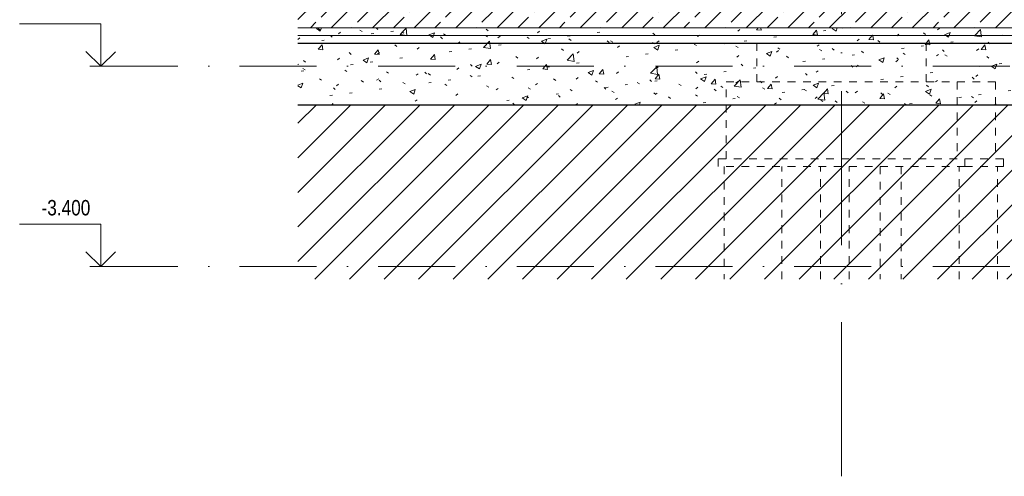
# Model space of a CAD drawing. Header units: millimetres. Extents: x 17762 to 172224, y -23587 to 40136.
# Tile 1 of 49: x 17822 to 30602, y -6123 to -195. Entities that reach past the tile are written whole.
import ezdxf

# ---------------------------------------------------------------- set-up
doc = ezdxf.new("R2010")
doc.units = ezdxf.units.MM
for name, pattern in [('A_CARA_02_Čárkovaná', [200, 100, -100]), ('Čerchovaná 10mm', [1800, 1000, -400, 0, -400]), ('Čerchovaná 20mm', [3000, 2000, -500, 0, -500])]:
    doc.linetypes.add(name, pattern=pattern)
for name, color, linetype, lineweight in [('CA_KOTYVYS', 3, 'Continuous', 9), ('CA_OSY', 5, 'Continuous', 9), ('CA_PODLAHA', 1, 'Continuous', 25), ('CA_PODLAHA25', 7, 'Continuous', 13), ('CA_REZY', 1, 'Continuous', 25), ('CA_SRAFY', 9, 'Continuous', 25), ('CA_ZAKLADY25', 7, 'Continuous', 13), ('CA_ZARIZPRED', 8, 'Continuous', 13), ('Vzor v řezu', 55, 'Continuous', 9)]:
    doc.layers.add(name, color=color, linetype=linetype, lineweight=lineweight)
doc.styles.add('Arial_1', font='arial.ttf', dxfattribs={"width": 0.8, "height": 200})
pattern_1 = [(50, (30490, 6170), (728.737, -63.756), [76.2, -838.2]), (355, (30490, 6170), (-140.97, 764.228), [60.96, -670.56]), (100.451, (30550.74, 6164.66), (587.77, 700.467), [64.76, -712.36]), (46.184, (30490, 6373.2), (1084.316, -168.17), [114.3, -1257.3]), (96.636, (30580.4, 6359.2), (949.61, 989.71), [97.14, -1068.54]), (351.184, (30490, 6373.2), (949.62, 989.7), [91.44, -1005.84]), (21, (30591.6, 6322.4), (606.458, -409.06), [76.2, -838.2]), (326, (30591.6, 6322.4), (247.21, 736.753), [60.96, -670.56]), (71.451, (30642.15, 6288.3), (853.67, 327.685), [64.76, -712.36]), (37.5, (30490.02, 6169.97), (12.3547, 338.22), [33.528, -628.904, 33.528, -647.192, -673.1]), (37.5, (30490.02, 6169.97), (12.3547, 338.22), [-1343.152, 33.528, -639.572]), (7.5, (30490, 6169.97), (267.279, 400.722), [33.528, -354.584, 33.528, -613.664, -256.54]), (7.5, (30490, 6169.97), (267.279, 400.722), [-1035.304, 33.528, -223.012]), (327.5, (30263.45, 6169.97), (542.3633, -22.9153), [33.528, -220.472, 33.528, -1810.512]), (327.5, (30263.45, 6169.97), (542.3633, -22.9153), [-287.528, -758.952, 33.528, -1018.032]), (317.5, (30161.85, 6169.97), (592.517, 101.707), [33.528, -296.672, 33.528, -492.76, -746.76]), (317.5, (30161.85, 6169.97), (592.517, 101.707), [-856.488, 33.528, -713.232])]

# ---------------------------------------------------------------- blocks, each defined once
blk = doc.blocks.new('ocelová kce final - 11542_003_OK-HALA_TaO-2_ET_AciS_2025-05-29_upr_dwg-2597525-ŘEZ 1 _ vestavek V2')
at = {"layer": 'CA_REZY'}
blk.add_line((21434, -500), (36378, -500), dxfattribs=at)
blk = doc.blocks.new('ocelová kce final - ocelová kce final-2597615-ŘEZ 1 _ vestavek V2')
blk.add_blockref('ocelová kce final - 11542_003_OK-HALA_TaO-2_ET_AciS_2025-05-29_upr_dwg-2597525-ŘEZ 1 _ vestavek V2', (0, 0))
blk = doc.blocks.new('Podlaží - Bez názvu-542800-ŘEZ 1 _ vestavek V2')
at = {"layer": 'CA_KOTYVYS'}
for p, q in [((18875, 6710), (17822, 6710)), ((18875, 6160), (18875, 6710)), ((18875, 6160), (18683, 6353)), ((18875, 6160), (19065, 6350)), ((18875, 6160), (18734, 6160))]:
    blk.add_line(p, q, dxfattribs=at)

msp = doc.modelspace()

# ---------------------------------------------------------------- hatches: boundary and pattern name
at = {"layer": 'CA_SRAFY', "lineweight": 9}
h = msp.add_hatch(dxfattribs=at)
h.set_pattern_fill('FP_2', color=256, style=0, pattern_type=2)
h.set_pattern_definition([(45, (30490, 6169.97), (-269.408, 269.408), []), (45, (30759.42, 6169.97), (-269.408, 269.408), [190.5, -95.25])])
h.paths.add_polyline_path([(36377.6, -300), (36377.6, 0), (21434.3, 0), (21434.3, -300), (34509.7, -300)])
h = msp.add_hatch(dxfattribs=at)
h.set_pattern_fill('FP_1', color=256, style=0, pattern_type=2)
h.set_pattern_definition(pattern_1)
h.paths.add_polyline_path([(34509.7, -400), (36377.6, -400), (36377.6, -300), (21434.3, -300), (21434.3, -400), (33575.8, -400)])
h = msp.add_hatch(dxfattribs=at)
h.set_pattern_fill('FP_1', color=256, style=0, pattern_type=2)
h.set_pattern_definition(pattern_1)
h.paths.add_polyline_path([(34509.7, -1300), (36377.6, -1300), (36377.6, -400), (21434.3, -400), (21434.3, -1300), (32641.8, -1300)])
at = {"layer": 'Vzor v řezu'}
h = msp.add_hatch(dxfattribs=at)
h.set_pattern_fill('FP_3', color=256, style=0, pattern_type=2)
h.set_pattern_definition([(45, (30490.02, 6169.97), (-224.5064, 224.5064), [])])
h.paths.add_polyline_path([(21434.3, -3564.6), (36377.6, -3564.6), (36377.6, -1300), (21434.3, -1300), (21434.3, -1514.4)])

# ---------------------------------------------------------------- linework, layer by layer
at = {"layer": 'CA_OSY', "linetype": 'Čerchovaná 20mm'}
msp.add_line((28489.9, -6123.3), (28489.9, 15394.6), dxfattribs=at)
at = {"layer": 'CA_OSY', "linetype": 'Čerchovaná 10mm'}
for p, q in [((18875.4, -800), (38936, -800)), ((18875.4, -3400), (38936, -3400))]:
    msp.add_line(p, q, dxfattribs=at)
at = {"layer": 'CA_PODLAHA'}
msp.add_line((21434.3, -1300), (36377.6, -1300), dxfattribs=at)
at = {"layer": 'CA_PODLAHA25'}
for p, q in [((36377.6, -300), (21434.3, -300)), ((36377.6, -400), (21434.3, -400))]:
    msp.add_line(p, q, dxfattribs=at)
at = {"layer": 'CA_ZAKLADY25', "linetype": 'A_CARA_02_Čárkovaná', "lineweight": 9}
for p, q in [((27389.9, -500), (27389.9, -1000)), ((29589.9, -500), (29589.9, -1000)), ((26989.9, -1000), (29989.9, -1000)), ((26989.9, -2000), (26989.9, -1000)), ((29989.9, -1000), (29989.9, -2000)), ((29989.9, -1000), (30489.9, -1000)), ((30489.9, -1000), (30489.9, -2000)), ((26889.9, -2000), (30089.9, -2000)), ((26889.9, -2100), (26889.9, -2000)), ((30089.9, -2000), (30089.9, -2100)), ((30089.9, -2000), (30589.9, -2000)), ((30589.9, -2000), (30589.9, -2100)), ((30089.9, -2100), (26889.9, -2100)), ((26964.9, -2100), (26964.9, -3564.6)), ((27714.9, -3564.6), (27714.9, -2100)), ((28214.9, -3564.6), (28214.9, -2100)), ((28589.9, -3564.6), (28589.9, -2100)), ((28589.9, -3564.6), (28589.9, -2100)), ((28989.9, -2100), (28989.9, -3564.6)), ((28989.9, -2100), (28989.9, -3564.6)), ((29264.9, -2100), (29264.9, -3564.6)), ((30014.9, -3564.6), (30014.9, -2100)), ((30589.9, -2100), (30089.9, -2100)), ((30514.9, -3564.6), (30514.9, -2100))]:
    msp.add_line(p, q, dxfattribs=at)

# ---------------------------------------------------------------- block references
at = {"layer": 'CA_KOTYVYS'}
for p in [(0, -6960), (0, -9560)]:
    msp.add_blockref('Podlaží - Bez názvu-542800-ŘEZ 1 _ vestavek V2', p, dxfattribs=at)
at = {"layer": 'CA_ZARIZPRED'}
msp.add_blockref('ocelová kce final - ocelová kce final-2597615-ŘEZ 1 _ vestavek V2', (0, 0), dxfattribs=at)

# ---------------------------------------------------------------- texts
at = {"layer": 'CA_KOTYVYS', "insert": (18105.5, -2535.8), "char_height": 200, "width": 782.447, "attachment_point": 1, "style": 'Arial_1'}
msp.add_mtext('-3.400', dxfattribs=at)

doc.saveas('drawing.dxf')
